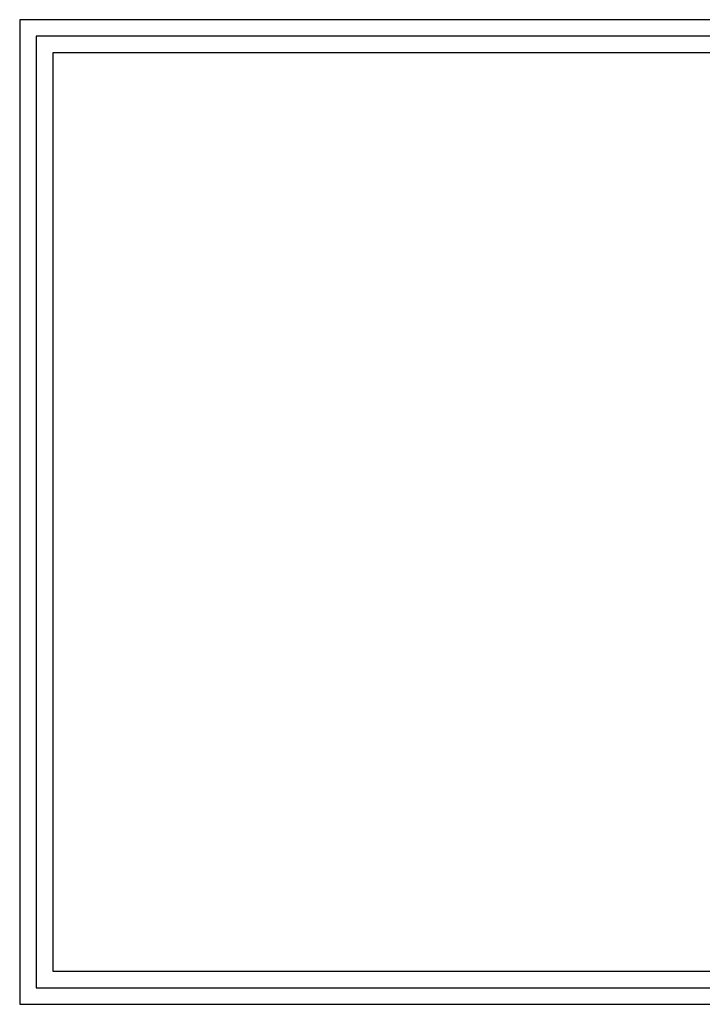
# Paper-space layout 'A3-H (Narrow)' of a CAD drawing. Header units: millimetres. Extents: x -4 to 416, y -4 to 293.
# Tile 1 of 15: x -4 to 202, y -4 to 293. Entities that reach past the tile are written whole.
import ezdxf

# ---------------------------------------------------------------- set-up
doc = ezdxf.new("R2010")
doc.units = ezdxf.units.MM
for name, color, linetype in [('Disegno1', 2, 'Continuous'), ('Tabella', 7, 'Continuous'), ('TabellaCampi', 2, 'Continuous')]:
    doc.layers.add(name, color=color, linetype=linetype)
doc.styles.get("Standard").update_dxf_attribs({"font": 'arial.ttf', "height": 3})

# ---------------------------------------------------------------- blocks, each defined once
blk = doc.blocks.new('A3-H (Narrow)')
at = {"layer": 'Tabella'}
blk.add_lwpolyline([(0, 0), (420, 0), (420, 297), (0, 297)], close=True, dxfattribs=at)
at = {"layer": 'Tabella', "color": 1}
blk.add_lwpolyline([(5, 5), (405, 5), (405, 292), (5, 292)], close=True, dxfattribs=at)
at = {"layer": 'Tabella', "color": 6}
blk.add_lwpolyline([(10, 10), (400, 10), (400, 287), (10, 287)], close=True, dxfattribs=at)
at = {"layer": 'TabellaCampi', "oblique": 0.2618}
for tag, p in [('TITOLO', (210.28, 62.91)), ('PROJET', (320.28, 62.91)), ('FILE_NAME', (210.2, 54.91)), ('RELEASE', (320.28, 54.91)), ('CODICE', (360.28, 54.91)), ('MATERIALE', (210.28, 46.91)), ('TRATTAMENTO', (320.28, 46.91)), ('COLORE', (210.28, 38.91)), ('ENGINEER', (280.28, 38.91)), ('DESIGNER', (320.28, 38.91)), ('APPROVED_BY', (360.28, 38.91)), ('SHEET', (220.24, 30.91)), ('OF', (232.63, 30.91)), ('DATA', (245.28, 30.91)), ('SCALA', (280.28, 30.91)), ('TOLLERANZE', (346.84, 32.13))]:
    blk.add_attdef(tag, p, '', height=2.5, dxfattribs=at)

psp = doc.layouts.new('A3-H (Narrow)')

# ---------------------------------------------------------------- block references
at = {"layer": 'Disegno1'}
psp.add_blockref('A3-H (Narrow)', (-4, -4), dxfattribs=at)

doc.saveas('drawing.dxf')
